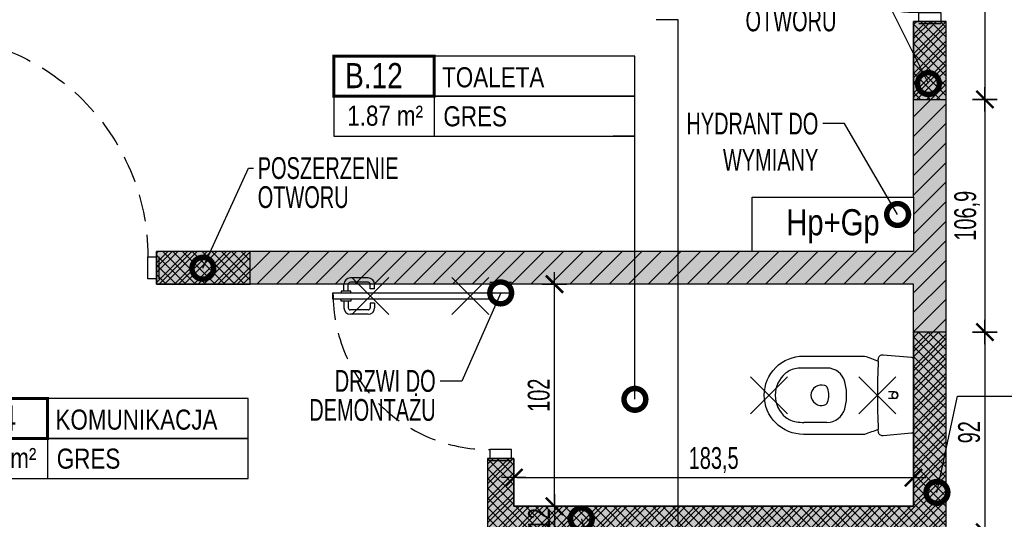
# Model space of a CAD drawing. Header units: millimetres. Extents: x 99331 to 130831, y -7610 to 25890.
# Tile 49 of 101: x 111282 to 111733, y 20921 to 21151. Entities that reach past the tile are written whole.
import ezdxf
from ezdxf import colors
from ezdxf.entities.mleader import LeaderData, LeaderLine
from ezdxf.enums import TextEntityAlignment as Align
from ezdxf.math import Vec2, Vec3

# ---------------------------------------------------------------- set-up
doc = ezdxf.new("R2010")
doc.units = ezdxf.units.MM
doc.set_wipeout_variables(frame=1)
doc.linetypes.add('DASHED', pattern=[0.75, 0.5, -0.25])
doc.layers.get('DEFPOINTS').update_dxf_attribs({"lineweight": 9})
for name, color, linetype in [('_HSA_HATCH_WYPEŁNIENIA_PRZEGRÓD', 205, 'Continuous'), ('_HSA_HYDRANTY', 20, 'Continuous'), ('_HSA_NUMERACJA POMIESZCZEN', 43, 'Continuous'), ('_HSA_SANITARNE', 133, 'Continuous'), ('_HSA_STOLARKA_WEWNĘTRZNA', 132, 'Continuous'), ('_HSA_WYM_50', 141, 'Continuous'), ('_HSA_ŚCIANY_DZIAŁOWE', 6, 'Continuous'), ('_MB_solid', 7, 'Continuous')]:
    doc.layers.add(name, color=color, linetype=linetype)
doc.layers.add('_HSA_WYBURZENIA', color=7, linetype='Continuous', true_color=0xdd0303)
doc.layers.add('_HSA_WYBURZENIA_01', color=7, linetype='Continuous', true_color=0xdd0303)
doc.styles.add('Arial', font='Arial.ttf')
doc.styles.add('ARIAL_50', font='Arial Narrow.ttf', dxfattribs={"width": 0.8, "height": 10})
doc.dimstyles.new('WYM_WEWN_50', dxfattribs={"dimscale": 0.7, "dimtxt": 10, "dimasz": 2, "dimexe": 10, "dimexo": 0, "dimgap": 3, "dimtad": 1, "dimdec": 1, "dimrnd": 1e-05, "dimtxsty": 'ARIAL_50', "dimblk": 'Wym-03', "dimcen": 0, "dimdle": 10, "dimse1": 1, "dimse2": 1, "dimclrt": 256, "dimazin": 2, "dimtfac": 1, "dimtdec": 1, "dimtix": 1, "dimtmove": 2, "dimatfit": 0, "dimfxl": 1, "dimtolj": 1, "dimtzin": 0, "dimarcsym": 0})

# ---------------------------------------------------------------- blocks, each defined once
blk = doc.blocks.new('*U32')
for p, q in [((103.275, 97), (100.175, 97)), ((103.275, 95), (100.175, 95)), ((103.275, 98.25), (104.075, 98.25)), ((103.275, 93.75), (103.275, 98.25)), ((107.8, 98.25), (107, 98.25)), ((107.8, 93.75), (107.8, 98.25)), ((107.8, 97), (110.9, 97)), ((107.8, 95), (110.9, 95)), ((97.175, 85.86), (97.175, 94)), ((99.175, 85.86), (99.175, 94)), ((104.075, 93.75), (103.275, 93.75)), ((107, 93.75), (107.8, 93.75)), ((111.9, 85.86), (111.9, 94)), ((113.9, 85.86), (113.9, 94)), ((102.275, 84.86), (100.175, 84.86)), ((102.275, 82.86), (100.175, 82.86)), ((102.275, 82.86), (102.275, 84.86)), ((108.8, 82.86), (108.8, 84.86)), ((108.8, 84.86), (110.9, 84.86)), ((108.8, 82.86), (110.9, 82.86))]:
    blk.add_line(p, q)
for points in [[(107, 0), (104.075, 0), (104.075, 102), (107, 102)], [(1, 0), (1, -10), (5, -10), (5, 0)], [(107, 0), (107, -10), (111, -10), (111, 0)]]:
    blk.add_lwpolyline(points, close=True)
for points in [[(0, 0), (0, -10)], [(112, 0), (112, -10)]]:
    blk.add_lwpolyline(points)
at = {"linetype": 'DASHED', "ltscale": 25}
blk.add_arc((107, 0), 102, 90, 180, dxfattribs=at)
for centre, radius, start, end in [((100.175, 94), 3, 90, 180), ((100.175, 94), 1, 90, 180), ((110.9, 94), 3, 0, 90), ((110.9, 94), 1, 0, 90), ((100.175, 85.86), 3, 180, 270), ((100.175, 85.86), 1, 180, 270), ((110.9, 85.86), 3, 270, 0), ((110.9, 85.86), 1, 270, 0)]:
    blk.add_arc(centre, radius, start, end)
blk = doc.blocks.new('*U33')
for p, q in [((4.2, 87), (1.1, 87)), ((4.2, 88.25), (5, 88.25)), ((4.2, 83.75), (4.2, 88.25)), ((8.725, 88.25), (7.925, 88.25)), ((8.725, 83.75), (8.725, 88.25)), ((8.725, 87), (11.825, 87)), ((-1.9, 75.86), (-1.9, 84)), ((0.1, 75.86), (0.1, 84)), ((4.2, 85), (1.1, 85)), ((5, 83.75), (4.2, 83.75)), ((7.925, 83.75), (8.725, 83.75)), ((8.725, 85), (11.825, 85)), ((12.825, 75.86), (12.825, 84)), ((14.825, 75.86), (14.825, 84)), ((3.2, 74.86), (1.1, 74.86)), ((3.2, 72.86), (1.1, 72.86)), ((3.2, 72.86), (3.2, 74.86)), ((9.725, 72.86), (9.725, 74.86)), ((9.725, 74.86), (11.825, 74.86)), ((9.725, 72.86), (11.825, 72.86))]:
    blk.add_line(p, q)
for points in [[(5, 0), (7.925, 0), (7.925, 92), (5, 92)], [(1, 0), (1, -10), (5, -10), (5, 0)], [(97, 0), (97, -10), (101, -10), (101, 0)]]:
    blk.add_lwpolyline(points, close=True)
for points in [[(0, 0), (0, -10)], [(102, 0), (102, -10)]]:
    blk.add_lwpolyline(points)
at = {"linetype": 'DASHED', "ltscale": 25}
blk.add_arc((5, 0), 92, 0, 90, dxfattribs=at)
for centre, radius, start, end in [((1.1, 84), 3, 90, 180), ((11.825, 84), 3, 0, 90), ((1.1, 84), 1, 90, 180), ((11.825, 84), 1, 0, 90), ((1.1, 75.86), 3, 180, 270), ((1.1, 75.86), 1, 180, 270), ((11.825, 75.86), 3, 270, 0), ((11.825, 75.86), 1, 270, 0)]:
    blk.add_arc(centre, radius, start, end)
blk = doc.blocks.new('ME-IN')
at = {"ltscale": 0.1}
for p, q in [((-0.015, -0.086), (-0.015, -0.1142)), ((0.015, -0.086), (0.015, -0.1142)), ((-0.125, -0.3973), (-0.125, -0.5032)), ((0.125, -0.3973), (0.125, -0.5032))]:
    blk.add_line(p, q, dxfattribs=at)
blk.add_lwpolyline([(-0.18, -0.225, -0.005595), (-0.1571, -0.1619, -0.000857), (-0.1674, -0.1613, -0.423453), (-0.1862, -0.1396), (-0.1748, -0.0091, -0.388879), (-0.1648, 0), (0, 0), (0.1648, 0, -0.388879), (0.1748, -0.0091), (0.1862, -0.1396, -0.423453), (0.1674, -0.1613, -0.000857), (0.1571, -0.1619, -0.005595), (0.18, -0.225), (0.18, -0.505, -0.414214), (0, -0.685, -0.414214), (-0.18, -0.505)], format="xyb", close=True, dxfattribs=at)
for centre, radius, start, end in [((0, -0.086), 0.015, 90, 180), ((0, -0.086), 0.0135, 90, 270), ((0, -0.086), 0.015, 0, 90), ((0, -0.086), 0.0135, 270, 90), ((0, 2.834), 3, 266.998, 270), ((0, 2.834), 3, 270, 273.002), ((-0.04, -0.3973), 0.085, 104.9552, 180), ((0, -0.547), 0.24, 90, 104.9552), ((0, -0.547), 0.24, 75.0448, 90), ((0.04, -0.3973), 0.085, 0, 75.0448), ((-0.0257, -0.4132), 0.02, 108.7324, 163.0176), ((0, -0.489), 0.1, 90, 108.7324), ((0, -0.489), 0.1, 71.2676, 90), ((0.0257, -0.4132), 0.02, 16.9824, 71.2676), ((0.003, -0.422), 0.05, 163.0176, 266.5602), ((-0.003, -0.422), 0.05, 273.4398, 16.9824), ((0.115, -0.5032), 0.24, 180, 188.2293), ((-0.022, -0.523), 0.1016, 188.2293, 219.2894), ((0.022, -0.523), 0.1016, 320.7106, 351.7707), ((-0.115, -0.5032), 0.24, 351.7707, 0), ((0, -0.505), 0.13, 219.2894, 270), ((0, -0.505), 0.13, 270, 320.7106)]:
    blk.add_arc(centre, radius, start, end, dxfattribs=at)
blk = doc.blocks.new('*U30')
for p, q in [((73.275, 68.25), (74.075, 68.25)), ((73.275, 63.75), (73.275, 68.25)), ((77.8, 68.25), (77, 68.25)), ((77.8, 63.75), (77.8, 68.25)), ((67.175, 55.86), (67.175, 64)), ((69.175, 55.86), (69.175, 64)), ((73.275, 67), (70.175, 67)), ((73.275, 65), (70.175, 65)), ((74.075, 63.75), (73.275, 63.75)), ((77, 63.75), (77.8, 63.75)), ((77.8, 67), (80.9, 67)), ((77.8, 65), (80.9, 65)), ((81.9, 55.86), (81.9, 64)), ((83.9, 55.86), (83.9, 64)), ((72.275, 54.86), (70.175, 54.86)), ((72.275, 52.86), (72.275, 54.86)), ((78.8, 52.86), (78.8, 54.86)), ((78.8, 54.86), (80.9, 54.86)), ((72.275, 52.86), (70.175, 52.86)), ((78.8, 52.86), (80.9, 52.86))]:
    blk.add_line(p, q)
for points in [[(77, 0), (74.075, 0), (74.075, 72), (77, 72)], [(1, 0), (1, -10), (5, -10), (5, 0)], [(77, 0), (77, -10), (81, -10), (81, 0)]]:
    blk.add_lwpolyline(points, close=True)
for points in [[(0, 0), (0, -10)], [(82, 0), (82, -10)]]:
    blk.add_lwpolyline(points)
at = {"linetype": 'DASHED', "ltscale": 25}
blk.add_arc((77, 0), 72, 90, 180, dxfattribs=at)
for centre, radius, start, end in [((70.175, 64), 3, 90, 180), ((70.175, 64), 1, 90, 180), ((80.9, 64), 3, 0, 90), ((80.9, 64), 1, 0, 90), ((70.175, 55.86), 3, 180, 270), ((70.175, 55.86), 1, 180, 270), ((80.9, 55.86), 3, 270, 0), ((80.9, 55.86), 1, 270, 0)]:
    blk.add_arc(centre, radius, start, end)
blk = doc.blocks.new('hydrant+gasnica')
blk.add_wipeout([(0, 25), (74, 25), (74, 0), (0, 0)])
blk.add_lwpolyline([(0, 25), (74, 25), (74, 0), (0, 0), (0, 25)])
at = {"style": 'Arial', "width": 0.8}
blk.add_text('Hp+Gp', height=12, dxfattribs=at).set_placement((37, 7.46), align=Align.CENTER)
blk = doc.blocks.new('A$C6782ac1e')
at = {"linetype": 'Continuous', "ltscale": 400}
for p, q in [((-12.24, 20.65), (12.24, -20.65)), ((20.65, 12.24), (-20.65, -12.24))]:
    blk.add_line(p, q, dxfattribs=at)
blk = doc.blocks.new('_DotSmall')
at = {"color": 0, "linetype": 'ByBlock', "const_width": 0.5}
blk.add_lwpolyline([(-0.0625, 0, 1), (0.0625, 0, 1)], format="xyb", close=True, dxfattribs=at)
blk = doc.blocks.new('Wym-03')
for p, q in [((0, 4), (0, -4)), ((-4, 0), (4, 0))]:
    blk.add_line(p, q)
blk.add_lwpolyline([(-2.83, -2.83, 0.8, 0.8, 0), (2.83, 2.83, 0.05, 0.05, 0)], format="xyseb")
blk = doc.blocks.new('*D220')
at = {"layer": '_HSA_WYBURZENIA_01', "color": 0, "lineweight": -2, "transparency": 16777216}
blk.add_line((111724.55, 21310.61), (111724.55, 21115.41), dxfattribs=at)
at = {"layer": 'DEFPOINTS', "color": 0, "transparency": 16777216}
for p in [(111706.81, 21312.01), (111706.81, 21114.01), (111724.55, 21114.01)]:
    blk.add_point(p, dxfattribs=at)
at = {"layer": '_HSA_WYBURZENIA_01', "color": 0, "lineweight": -2, "transparency": 16777216, "xscale": 1.4, "yscale": 1.4, "zscale": 1.4}
for p, rotation in [((111724.55, 21312.01), 90), ((111724.55, 21114.01), 270)]:
    blk.add_blockref('Wym-03', p, dxfattribs=dict(at, rotation=rotation))
at = {"layer": '_HSA_WYBURZENIA_01', "transparency": 16777216, "insert": (111717.35, 21213.01), "char_height": 10, "attachment_point": 5, "rotation": 90, "style": 'ARIAL_50'}
blk.add_mtext('\\A1;198', dxfattribs=at)
blk = doc.blocks.new('*D221')
at = {"layer": '_HSA_WYBURZENIA_01', "color": 0, "lineweight": -2, "transparency": 16777216}
blk.add_line((111724.55, 21112.61), (111724.55, 21008.54), dxfattribs=at)
at = {"layer": 'DEFPOINTS', "color": 0, "transparency": 16777216}
for p in [(111706.81, 21114.01), (111706.81, 21007.14), (111724.55, 21007.14)]:
    blk.add_point(p, dxfattribs=at)
at = {"layer": '_HSA_WYBURZENIA_01', "color": 0, "lineweight": -2, "transparency": 16777216, "xscale": 1.4, "yscale": 1.4, "zscale": 1.4}
for p, rotation in [((111724.55, 21114.01), 90), ((111724.55, 21007.14), 270)]:
    blk.add_blockref('Wym-03', p, dxfattribs=dict(at, rotation=rotation))
at = {"layer": '_HSA_WYBURZENIA_01', "transparency": 16777216, "insert": (111716.45, 21060.57), "char_height": 10, "attachment_point": 5, "rotation": 90, "style": 'ARIAL_50'}
blk.add_mtext('\\A1;106,9', dxfattribs=at)
blk = doc.blocks.new('*D222')
at = {"layer": '_HSA_WYBURZENIA_01', "color": 0, "lineweight": -2, "transparency": 16777216}
blk.add_line((111724.55, 21005.74), (111724.55, 20916.54), dxfattribs=at)
at = {"layer": 'DEFPOINTS', "color": 0, "transparency": 16777216}
for p in [(111706.81, 21007.14), (111706.81, 20915.14), (111724.55, 20915.14)]:
    blk.add_point(p, dxfattribs=at)
at = {"layer": '_HSA_WYBURZENIA_01', "color": 0, "lineweight": -2, "transparency": 16777216, "xscale": 1.4, "yscale": 1.4, "zscale": 1.4}
for p, rotation in [((111724.55, 21007.14), 90), ((111724.55, 20915.14), 270)]:
    blk.add_blockref('Wym-03', p, dxfattribs=dict(at, rotation=rotation))
at = {"layer": '_HSA_WYBURZENIA_01', "transparency": 16777216, "insert": (111717.35, 20961.14), "char_height": 10, "attachment_point": 5, "rotation": 90, "style": 'ARIAL_50'}
blk.add_mtext('\\A1;92', dxfattribs=at)
blk = doc.blocks.new('*D122')
at = {"layer": '_HSA_WYM_50', "color": 0, "lineweight": -2, "transparency": 16777216}
blk.add_line((111743.13, 21378.48), (111743.13, 20041.28), dxfattribs=at)
at = {"layer": 'DEFPOINTS', "color": 0, "transparency": 16777216}
for p in [(111706.81, 21379.88), (111706.81, 20039.88), (111743.13, 20039.88)]:
    blk.add_point(p, dxfattribs=at)
at = {"layer": '_HSA_WYM_50', "color": 0, "lineweight": -2, "transparency": 16777216, "xscale": 1.4, "yscale": 1.4, "zscale": 1.4}
for p, rotation in [((111743.13, 21379.88), 90), ((111743.13, 20039.88), 270)]:
    blk.add_blockref('Wym-03', p, dxfattribs=dict(at, rotation=rotation))
at = {"layer": '_HSA_WYM_50', "transparency": 16777216, "insert": (111735.92, 20709.88), "char_height": 10, "attachment_point": 5, "rotation": 90, "style": 'ARIAL_50'}
blk.add_mtext('\\A1;1340', dxfattribs=at)
blk = doc.blocks.new('*D140')
at = {"layer": '_HSA_WYM_50', "color": 0, "lineweight": -2, "transparency": 16777216}
blk.add_line((111527.02, 20928.54), (111527.02, 21027.74), dxfattribs=at)
at = {"layer": 'DEFPOINTS', "color": 0, "transparency": 16777216}
for p in [(111508.33, 21029.14), (111527.02, 21029.14), (111508.33, 20927.14)]:
    blk.add_point(p, dxfattribs=at)
at = {"layer": '_HSA_WYM_50', "color": 0, "lineweight": -2, "transparency": 16777216, "xscale": 1.4, "yscale": 1.4, "zscale": 1.4}
for p, rotation in [((111527.02, 21029.14), 90), ((111527.02, 20927.14), 270)]:
    blk.add_blockref('Wym-03', p, dxfattribs=dict(at, rotation=rotation))
at = {"layer": '_HSA_WYM_50', "transparency": 16777216, "insert": (111519.82, 20978.14), "char_height": 10, "attachment_point": 5, "rotation": 90, "style": 'ARIAL_50'}
blk.add_mtext('\\A1;102', dxfattribs=at)
blk = doc.blocks.new('*D141')
at = {"layer": '_HSA_WYM_50', "color": 0, "lineweight": -2, "transparency": 16777216}
for p, q in [((111527.02, 20928.54), (111527.02, 20929.94)), ((111527.02, 20927.14), (111527.02, 20915.14)), ((111527.02, 20913.74), (111527.02, 20912.34))]:
    blk.add_line(p, q, dxfattribs=at)
at = {"layer": 'DEFPOINTS', "color": 0, "transparency": 16777216}
for p in [(111508.33, 20927.14), (111508.33, 20915.14), (111527.02, 20915.14)]:
    blk.add_point(p, dxfattribs=at)
at = {"layer": '_HSA_WYM_50', "color": 0, "lineweight": -2, "transparency": 16777216, "xscale": 1.4, "yscale": 1.4, "zscale": 1.4}
for p, rotation in [((111527.02, 20927.14), 270), ((111527.02, 20915.14), 90)]:
    blk.add_blockref('Wym-03', p, dxfattribs=dict(at, rotation=rotation))
at = {"layer": '_HSA_WYM_50', "transparency": 16777216, "insert": (111519.9, 20921.14), "char_height": 10, "attachment_point": 5, "rotation": 90, "style": 'ARIAL_50'}
blk.add_mtext('\\A1;12', dxfattribs=at)
blk = doc.blocks.new('*D145')
at = {"layer": '_HSA_WYM_50', "color": 0, "lineweight": -2, "transparency": 16777216}
blk.add_line((111509.73, 20940.28), (111690.41, 20940.28), dxfattribs=at)
at = {"layer": 'DEFPOINTS', "color": 0, "transparency": 16777216}
for p in [(111691.81, 20940.28), (111508.33, 20927.14), (111691.81, 20927.14)]:
    blk.add_point(p, dxfattribs=at)
at = {"layer": '_HSA_WYM_50', "color": 0, "lineweight": -2, "transparency": 16777216, "xscale": 1.4, "yscale": 1.4, "zscale": 1.4, "rotation": 180}
blk.add_blockref('Wym-03', (111508.33, 20940.28), dxfattribs=at)
at = {"layer": '_HSA_WYM_50', "color": 0, "lineweight": -2, "transparency": 16777216, "xscale": 1.4, "yscale": 1.4, "zscale": 1.4}
blk.add_blockref('Wym-03', (111691.81, 20940.28), dxfattribs=at)
at = {"layer": '_HSA_WYM_50', "transparency": 16777216, "insert": (111600.07, 20948.38), "char_height": 10, "attachment_point": 5, "style": 'ARIAL_50'}
blk.add_mtext('\\A1;183,5', dxfattribs=at)
blk = doc.blocks.new('*U7')
blk.add_line((1, 0.4), (1, -0.4))
at = {"const_width": 0.03}
blk.add_lwpolyline([(0, 0), (1, 0), (1, 0.4), (0, 0.4)], close=True, dxfattribs=at)
for points in [[(1, 0), (3, 0), (3, 0.4), (1, 0.4)], [(0, -0.4), (3, -0.4), (3, 0), (0, 0)]]:
    blk.add_lwpolyline(points, close=True)
at = {"style": 'Arial', "width": 0.8}
blk.add_attdef('NR', text='', height=0.25, dxfattribs=at).set_placement((0.4, 0.08), align=Align.CENTER)
for tag, p in [('NAZWA', (1.0793, 0.0887)), ('0000', (0.0304, -0.2909)), ('WYK', (1.0922, -0.3007))]:
    blk.add_attdef(tag, p, '', height=0.2, dxfattribs=at)

msp = doc.modelspace()

# ---------------------------------------------------------------- hatches: boundary and pattern name
at = {"layer": '_HSA_HATCH_WYPEŁNIENIA_PRZEGRÓD', "true_color": 0x969696}
h = msp.add_hatch(color=252, dxfattribs=at)
h.paths.add_polyline_path([(110804.33, 21044.14), (110792.33, 21044.14), (110792.33, 21112.41), (110754.33, 21112.41), (110754.33, 21010.53), (110792.33, 21010.53), (110792.33, 21029.14), (110804.33, 21029.14)])
h.paths.add_polyline_path([(111234.39, 21044.14), (110884.33, 21044.14), (110884.33, 21029.14), (110896.33, 21029.14), (110896.33, 21010.81), (110908.33, 21010.81), (110908.33, 21029.14), (110991.33, 21029.14), (110991.33, 20789.14), (111003.33, 20789.14), (111003.33, 20959.1), (111039.39, 20959.1), (111039.39, 21029.14), (111196.33, 21029.14), (111196.33, 21010.81), (111208.33, 21010.81), (111208.33, 21029.14), (111234.39, 21029.14)])
h.paths.add_polyline_path([(111030.86, 21022.64), (111030.86, 21008.64), (111010.86, 21008.64), (111010.86, 21022.64)], flags=16)
h.paths.add_polyline_path([(111030.86, 21001.41), (111030.86, 20987.41), (111010.86, 20987.41), (111010.86, 21001.41)], flags=16)
h.paths.add_polyline_path([(111030.86, 20978.54), (111030.86, 20964.54), (111010.86, 20964.54), (111010.86, 20978.54)], flags=16)
h.paths.add_polyline_path([(110908.33, 20930.81), (110896.33, 20930.81), (110896.33, 20789.14), (110908.33, 20789.14)], flags=17)
h.paths.add_polyline_path([(111706.81, 21149.88), (111691.81, 21149.88), (111691.81, 21044.14), (111344.39, 21044.14), (111344.39, 21029.14), (111691.81, 21029.14), (111691.81, 20927.14), (111508.33, 20927.14), (111508.33, 20949.14), (111496.33, 20949.14), (111496.33, 20896.14), (111508.33, 20896.14), (111508.33, 20915.14), (111691.81, 20915.14), (111691.81, 20813.14), (111497.33, 20813.14), (111497.33, 20801.14), (111691.81, 20801.14), (111691.81, 20541.14), (111419.33, 20541.14), (111419.33, 20529.14), (111691.81, 20529.14), (111691.81, 20052.14), (111706.81, 20052.14)])
h.paths.add_polyline_path([(111419.33, 20813.14), (111407.33, 20813.14), (111407.33, 20789.14), (111419.33, 20789.14)], flags=17)
h.paths.add_polyline_path([(111208.33, 20930.81), (111196.33, 20930.81), (111196.33, 20789.14), (111208.33, 20789.14)], flags=17)
at = {"layer": '_HSA_HATCH_WYPEŁNIENIA_PRZEGRÓD'}
h = msp.add_hatch(dxfattribs=at)
h.set_pattern_fill('ANSI31', color=256, scale=2, style=0)
h.set_pattern_definition([(45, (40000, 0), (-4.49012806, 4.49012806), [])])
h.paths.add_polyline_path([(110804.33, 21044.14), (110792.33, 21044.14), (110792.33, 21029.14), (110804.33, 21029.14)])
h.paths.add_polyline_path([(111039.39, 21029.14), (111196.33, 21029.14), (111196.33, 21010.81), (111208.33, 21010.81), (111208.33, 21029.14), (111234.39, 21029.14), (111234.39, 21044.14), (110884.33, 21044.14), (110884.33, 21029.14), (110896.33, 21029.14), (110896.33, 21010.81), (110908.33, 21010.81), (110908.33, 21029.14), (110991.33, 21029.14), (110991.33, 20789.14), (111003.33, 20789.14), (111003.33, 20959.1), (111039.39, 20959.1)])
h.paths.add_polyline_path([(111030.86, 21022.64), (111030.86, 21008.64), (111010.86, 21008.64), (111010.86, 21022.64)], flags=16)
h.paths.add_polyline_path([(111030.86, 21001.41), (111030.86, 20987.41), (111010.86, 20987.41), (111010.86, 21001.41)], flags=16)
h.paths.add_polyline_path([(111030.86, 20978.54), (111030.86, 20964.54), (111010.86, 20964.54), (111010.86, 20978.54)], flags=16)
h.paths.add_polyline_path([(110908.33, 20930.81), (110896.33, 20930.81), (110896.33, 20789.14), (110908.33, 20789.14)], flags=17)
h.paths.add_polyline_path([(111706.81, 21149.88), (111691.81, 21149.88), (111691.81, 21044.14), (111344.39, 21044.14), (111344.39, 21029.14), (111691.81, 21029.14), (111691.81, 20927.14), (111508.33, 20927.14), (111508.33, 20949.14), (111496.33, 20949.14), (111496.33, 20896.14), (111508.33, 20896.14), (111508.33, 20915.14), (111691.81, 20915.14), (111691.81, 20813.14), (111497.33, 20813.14), (111497.33, 20801.14), (111691.81, 20801.14), (111691.81, 20541.14), (111419.33, 20541.14), (111419.33, 20529.14), (111691.81, 20529.14), (111691.81, 20052.14), (111706.81, 20052.14)])
h.paths.add_polyline_path([(111419.33, 20813.14), (111407.33, 20813.14), (111407.33, 20789.14), (111419.33, 20789.14)], flags=17)
h.paths.add_polyline_path([(111208.33, 20930.81), (111196.33, 20930.81), (111196.33, 20789.14), (111208.33, 20789.14)], flags=17)
at = {"layer": '_HSA_WYBURZENIA'}
h = msp.add_hatch(dxfattribs=at)
h.set_pattern_fill('ANSI37', color=256)
h.paths.add_polyline_path([(111691.81, 21114.01), (111706.81, 21114.01), (111706.81, 21149.88), (111691.81, 21149.88)])
h.paths.add_polyline_path([(111691.81, 21249.88), (111706.81, 21249.88), (111706.81, 21312.01), (111691.81, 21312.01)])
h = msp.add_hatch(dxfattribs=at)
h.set_pattern_fill('ANSI37', color=256)
h.paths.add_polyline_path([(111344.39, 21029.14), (111387.33, 21029.14), (111387.33, 21044.14), (111344.39, 21044.14)])
h = msp.add_hatch(dxfattribs=at)
h.set_pattern_fill('ANSI37', color=256)
h.paths.add_polyline_path([(111706.81, 21007.14), (111691.81, 21007.14), (111691.81, 20927.14), (111508.33, 20927.14), (111508.33, 20949.14), (111496.33, 20949.14), (111496.33, 20896.14), (111508.33, 20896.14), (111508.33, 20915.14), (111706.81, 20915.14)])
at = {"layer": '_MB_solid'}
h = msp.add_hatch(dxfattribs=at)
h.set_pattern_fill('ANGLE', color=256)
h.set_pattern_definition([(0, (0, 0), (0, 6.985), [5.08, -1.905]), (90, (0, 0), (-6.985, 4e-16), [5.08, -1.905])])
h.paths.add_polyline_path([(111886.81, 21379.88), (111706.81, 21379.88), (111706.81, 20039.88), (111886.81, 20039.88)], flags=17)
h.paths.add_polyline_path([(110792.33, 21029.14), (110792.33, 20789.14), (110896.33, 20789.14), (110896.33, 20930.81), (110908.33, 20930.81), (110908.33, 20789.14), (110991.33, 20789.14), (110991.33, 21029.14), (110908.33, 21029.14), (110908.33, 20931.49), (110896.33, 20931.49), (110896.33, 21029.14)], flags=17)
h.paths.add_polyline_path([(111196.33, 21029.14), (111039.39, 21029.14), (111039.39, 20959.1), (111003.33, 20959.1), (111003.33, 20789.14), (111196.33, 20789.14)], flags=17)
h.paths.add_polyline_path([(111496.33, 21029.14), (111208.33, 21029.14), (111208.33, 20789.14), (111407.33, 20789.14), (111407.33, 20813.14), (111496.33, 20813.14)], flags=17)
h.paths.add_polyline_path([(111508.33, 20927.14), (111691.81, 20927.14), (111691.81, 21029.14), (111508.33, 21029.14)], flags=17)
h.paths.add_polyline_path([(111508.33, 20915.14), (111691.81, 20915.14), (111691.81, 20813.14), (111508.33, 20813.14)], flags=17)
h.paths.add_polyline_path([(111419.33, 20541.14), (111691.81, 20541.14), (111691.81, 20801.14), (111419.33, 20801.14)], flags=17)
h.paths.add_polyline_path([(110792.33, 21370.53), (110792.33, 21044.14), (111691.81, 21044.14), (111691.81, 23172.98), (111677.81, 23172.98), (111677.81, 23216.14), (111415.81, 23216.14), (111415.81, 23172.98), (111411.81, 23172.98), (111411.81, 22950.14), (111415.81, 22950.14), (111415.81, 22918.14), (111411.81, 22918.14), (111411.81, 22611.14), (111415.81, 22611.14), (111415.81, 22579.14), (111411.81, 22579.14), (111411.81, 22352.14), (111415.81, 22352.14), (111415.81, 22320.14), (111411.81, 22320.14), (111411.81, 22012.14), (111415.81, 22012.14), (111415.81, 21979.14), (111411.81, 21979.14), (111411.81, 21735.53), (111415.81, 21735.53), (111415.81, 21702.53), (111411.81, 21702.53), (111411.81, 21397.53), (111415.81, 21397.53), (111415.81, 21366.53), (111374.81, 21366.53), (111374.81, 21370.53)], flags=17)
h.paths.add_polyline_path([(111706.81, 21681.88), (112313.81, 21681.88), (112313.81, 21406.25), (112263.81, 21406.25), (112263.81, 21394.88), (111706.81, 21394.88)], flags=17)
h.paths.add_polyline_path([(111901.81, 21127.88), (111901.81, 21297.11), (111934.49, 21297.11), (111934.49, 21379.88), (112263.81, 21379.88), (112263.81, 21370.53), (112313.81, 21370.53), (112313.81, 21127.88)], flags=17)
h.paths.add_polyline_path([(111931.84, 20888.38), (111931.84, 20948.43), (111901.81, 20948.43), (111901.81, 21112.88), (112313.81, 21112.88), (112313.81, 20888.38)], flags=17)
h.paths.add_polyline_path([(111901.81, 20627.88), (111901.81, 20873.38), (112313.81, 20873.38), (112313.81, 20792.64), (112278.81, 20792.64), (112278.81, 20760.64), (112313.81, 20760.64), (112313.81, 20627.88)], flags=17)
h.paths.add_polyline_path([(111901.81, 20612.88), (112313.81, 20612.88), (112313.81, 20392.88), (111931.84, 20392.88), (111931.84, 20455.93), (111901.81, 20455.93)], flags=17)
h.paths.add_polyline_path([(111901.81, 20380.88), (111901.81, 20143.42), (112313.81, 20143.42), (112313.81, 20172.8), (112278.81, 20172.8), (112278.81, 20205.8), (112313.81, 20205.8), (112313.81, 20380.88)], flags=17)
h.paths.add_polyline_path([(112313.81, 20131.42), (111901.81, 20131.42), (111901.81, 19975.26), (111932.81, 19975.26), (111932.81, 19911.42), (112313.81, 19911.42)], flags=17)
h.paths.add_polyline_path([(111706.81, 20024.88), (111886.81, 20024.88), (111886.81, 19911.42), (111706.81, 19911.42)], flags=17)
h.paths.add_polyline_path([(111886.81, 21379.88), (111706.81, 21379.88), (111706.81, 20039.88), (111886.81, 20039.88)], flags=17)
h.paths.add_polyline_path([(110792.33, 21029.14), (110792.33, 20789.14), (110896.33, 20789.14), (110896.33, 20930.81), (110908.33, 20930.81), (110908.33, 20789.14), (110991.33, 20789.14), (110991.33, 21029.14), (110908.33, 21029.14), (110908.33, 20931.49), (110896.33, 20931.49), (110896.33, 21029.14)], flags=17)
h.paths.add_polyline_path([(111196.33, 21029.14), (111039.39, 21029.14), (111039.39, 20959.1), (111003.33, 20959.1), (111003.33, 20789.14), (111196.33, 20789.14)], flags=17)
h.paths.add_polyline_path([(111496.33, 21029.14), (111208.33, 21029.14), (111208.33, 20789.14), (111407.33, 20789.14), (111407.33, 20813.14), (111496.33, 20813.14)], flags=17)
h.paths.add_polyline_path([(111508.33, 20927.14), (111691.81, 20927.14), (111691.81, 21029.14), (111508.33, 21029.14)], flags=17)
h.paths.add_polyline_path([(111508.33, 20915.14), (111691.81, 20915.14), (111691.81, 20813.14), (111508.33, 20813.14)], flags=17)
h.paths.add_polyline_path([(111419.33, 20541.14), (111691.81, 20541.14), (111691.81, 20801.14), (111419.33, 20801.14)], flags=17)
h.paths.add_polyline_path([(110792.33, 21370.53), (110792.33, 21044.14), (111691.81, 21044.14), (111691.81, 23172.98), (111677.81, 23172.98), (111677.81, 23216.14), (111415.81, 23216.14), (111415.81, 23172.98), (111411.81, 23172.98), (111411.81, 22950.14), (111415.81, 22950.14), (111415.81, 22918.14), (111411.81, 22918.14), (111411.81, 22611.14), (111415.81, 22611.14), (111415.81, 22579.14), (111411.81, 22579.14), (111411.81, 22352.14), (111415.81, 22352.14), (111415.81, 22320.14), (111411.81, 22320.14), (111411.81, 22012.14), (111415.81, 22012.14), (111415.81, 21979.14), (111411.81, 21979.14), (111411.81, 21735.53), (111415.81, 21735.53), (111415.81, 21702.53), (111411.81, 21702.53), (111411.81, 21397.53), (111415.81, 21397.53), (111415.81, 21366.53), (111374.81, 21366.53), (111374.81, 21370.53)], flags=17)
h.paths.add_polyline_path([(111706.81, 21681.88), (112313.81, 21681.88), (112313.81, 21406.25), (112263.81, 21406.25), (112263.81, 21394.88), (111706.81, 21394.88)], flags=17)
h.paths.add_polyline_path([(111901.81, 21127.88), (111901.81, 21297.11), (111934.49, 21297.11), (111934.49, 21379.88), (112263.81, 21379.88), (112263.81, 21370.53), (112313.81, 21370.53), (112313.81, 21127.88)], flags=17)
h.paths.add_polyline_path([(111931.84, 20888.38), (111931.84, 20948.43), (111901.81, 20948.43), (111901.81, 21112.88), (112313.81, 21112.88), (112313.81, 20888.38)], flags=17)
h.paths.add_polyline_path([(111901.81, 20627.88), (111901.81, 20873.38), (112313.81, 20873.38), (112313.81, 20792.64), (112278.81, 20792.64), (112278.81, 20760.64), (112313.81, 20760.64), (112313.81, 20627.88)], flags=17)
h.paths.add_polyline_path([(111901.81, 20612.88), (112313.81, 20612.88), (112313.81, 20392.88), (111931.84, 20392.88), (111931.84, 20455.93), (111901.81, 20455.93)], flags=17)
h.paths.add_polyline_path([(111901.81, 20380.88), (111901.81, 20143.42), (112313.81, 20143.42), (112313.81, 20172.8), (112278.81, 20172.8), (112278.81, 20205.8), (112313.81, 20205.8), (112313.81, 20380.88)], flags=17)
h.paths.add_polyline_path([(112313.81, 20131.42), (111901.81, 20131.42), (111901.81, 19975.26), (111932.81, 19975.26), (111932.81, 19911.42), (112313.81, 19911.42)], flags=17)
h.paths.add_polyline_path([(111706.81, 20024.88), (111886.81, 20024.88), (111886.81, 19911.42), (111706.81, 19911.42)], flags=17)

# ---------------------------------------------------------------- linework, layer by layer
at = {"layer": '_HSA_WYBURZENIA'}
for points in [[(111691.81, 21114.01), (111706.81, 21114.01), (111706.81, 21149.88), (111691.81, 21149.88)], [(111344.39, 21029.14), (111387.33, 21029.14), (111387.33, 21044.14), (111344.39, 21044.14)], [(111706.81, 21007.14), (111691.81, 21007.14), (111691.81, 20927.14), (111508.33, 20927.14), (111508.33, 20949.14), (111496.33, 20949.14), (111496.33, 20896.14), (111508.33, 20896.14), (111508.33, 20915.14), (111706.81, 20915.14)]]:
    msp.add_lwpolyline(points, close=True, dxfattribs=at)
at = {"layer": '_HSA_ŚCIANY_DZIAŁOWE'}
for p, q in [((111691.81, 21149.88), (111706.81, 21149.88)), ((111691.81, 21044.14), (111691.81, 21149.88)), ((111706.81, 20052.14), (111706.81, 21149.88)), ((111691.81, 21044.14), (111344.39, 21044.14)), ((111691.81, 21029.14), (111344.39, 21029.14)), ((111691.81, 20927.14), (111691.81, 21029.14)), ((111496.33, 20949.14), (111496.33, 20896.14)), ((111508.33, 20949.14), (111508.33, 20927.14)), ((111508.33, 20927.14), (111691.81, 20927.14))]:
    msp.add_line(p, q, dxfattribs=at)
for points in [[(111344.39, 21029.14), (111344.39, 21044.14)], [(111496.33, 20949.14), (111508.33, 20949.14)]]:
    msp.add_lwpolyline(points, dxfattribs=at)

# ---------------------------------------------------------------- block references
at = {"layer": '_HSA_NUMERACJA POMIESZCZEN'}
ref = msp.add_blockref('*U7', (111425.69, 21115.51), dxfattribs=dict(at, xscale=46.08000000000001, yscale=46.08000000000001, zscale=46.08000000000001))
ref.add_attrib('NR', 'B.12', dxfattribs={"layer": '0', "height": 11.52, "style": 'Arial', "width": 0.8}).set_placement((111444.12, 21119.19), align=Align.CENTER)
ref.add_attrib('NAZWA', 'TOALETA', (111475.42, 21119.59), dxfattribs={"layer": '0', "height": 9.216, "style": 'Arial', "width": 0.8})
ref.add_attrib('POW', '1.87', dxfattribs={"layer": '0', "height": 9.216, "style": 'Arial', "width": 0.8}).set_placement((111451.94, 21101.95), align=Align.RIGHT)
ref.add_attrib('M2', 'm²', dxfattribs={"layer": '0', "height": 9.216, "style": 'Arial', "width": 0.8}).set_placement((111466.69, 21101.95), align=Align.RIGHT)
ref.add_attrib('WYK', 'GRES', (111476.02, 21101.65), dxfattribs={"layer": '0', "height": 9.216, "style": 'Arial', "width": 0.8})
ref = msp.add_blockref('*U7', (111248.22, 20958.25), dxfattribs=dict(at, xscale=46.08000000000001, yscale=46.08000000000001, zscale=46.08000000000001))
ref.add_attrib('NR', 'B.14', dxfattribs={"layer": '0', "height": 11.52, "style": 'Arial', "width": 0.8}).set_placement((111266.65, 20961.94), align=Align.CENTER)
ref.add_attrib('NAZWA', 'KOMUNIKACJA', (111297.95, 20962.34), dxfattribs={"layer": '0', "height": 9.216, "style": 'Arial', "width": 0.8})
ref.add_attrib('POW', '6.70', dxfattribs={"layer": '0', "height": 9.216, "style": 'Arial', "width": 0.8}).set_placement((111274.47, 20944.69), align=Align.RIGHT)
ref.add_attrib('M2', 'm²', dxfattribs={"layer": '0', "height": 9.216, "style": 'Arial', "width": 0.8}).set_placement((111289.21, 20944.69), align=Align.RIGHT)
ref.add_attrib('WYK', 'GRES', (111298.55, 20944.4), dxfattribs={"layer": '0', "height": 9.216, "style": 'Arial', "width": 0.8})
at = {"layer": '_HSA_SANITARNE', "xscale": 100, "yscale": 100, "zscale": 100, "rotation": 269.9999999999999}
msp.add_blockref('ME-IN', (111691.81, 20978.14), dxfattribs=at)
at = {"layer": '_HSA_STOLARKA_WEWNĘTRZNA', "xscale": -1, "rotation": 90}
msp.add_blockref('*U33', (111694.31, 21250.88), dxfattribs=at)
at = {"layer": '_HSA_STOLARKA_WEWNĘTRZNA', "xscale": -1}
msp.add_blockref('*U32', (111345.39, 21041.64), dxfattribs=at)
at = {"layer": '_HSA_STOLARKA_WEWNĘTRZNA', "rotation": 90.00000000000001}
msp.add_blockref('*U30', (111497.33, 20948.14), dxfattribs=at)
at = {"layer": '_HSA_WYBURZENIA', "xscale": -0.5, "yscale": 0.5, "zscale": 0.5, "rotation": 345.659572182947}
for p in [(111442.49, 21023.68), (111488.36, 21023.68), (111625.45, 20978.14), (111675.21, 20978.14)]:
    msp.add_blockref('A$C6782ac1e', p, dxfattribs=at)

# ---------------------------------------------------------------- dimensions: what is measured, and where the dimension line sits
at = {"layer": '_HSA_WYBURZENIA_01'}
for base, p1, p2, picture, middle in [((111724.55, 21114.01), (111706.81, 21312.01), (111706.81, 21114.01), '*D220', (111717.35, 21213.01)), ((111724.55, 21007.14), (111706.81, 21114.01), (111706.81, 21007.14), '*D221', (111716.45, 21060.57)), ((111724.55, 20915.14), (111706.81, 21007.14), (111706.81, 20915.14), '*D222', (111717.35, 20961.14))]:
    dim = msp.add_linear_dim(base=base, p1=p1, p2=p2, angle=90, dimstyle='WYM_WEWN_50', dxfattribs=at)
    dim.commit()
    dim.dimension.update_dxf_attribs({"geometry": picture, "text_midpoint": middle})
at = {"layer": '_HSA_WYM_50'}
for p1, p2, distance, picture, middle in [((111706.81, 21379.88), (111706.81, 20039.88), 36.32, '*D122', (111735.92, 20709.88)), ((111508.33, 20927.14), (111508.33, 21029.14), -18.7, '*D140', (111519.82, 20978.14)), ((111508.33, 20927.14), (111691.81, 20927.14), 13.14, '*D145', (111600.07, 20948.38))]:
    dim = msp.add_aligned_dim(p1=p1, p2=p2, distance=distance, dimstyle='WYM_WEWN_50', dxfattribs=at)
    dim.commit()
    dim.dimension.update_dxf_attribs({"geometry": picture, "text_midpoint": middle})
dim = msp.add_linear_dim(base=(111527.02, 20915.14), p1=(111508.33, 20927.14), p2=(111508.33, 20915.14), angle=270, dimstyle='WYM_WEWN_50', dxfattribs=at)
dim.commit()
dim.dimension.update_dxf_attribs({"geometry": '*D141', "text_midpoint": (111519.9, 20921.14)})

# ---------------------------------------------------------------- leaders
at = {"layer": '_HSA_NUMERACJA POMIESZCZEN'}
ml = msp.add_multileader_mtext('Standard', dxfattribs=at)
ml.set_content(' ', color=256, style='ARIAL_50')
ml.set_leader_properties()
ml.set_arrow_properties(name='DOTSMALL')
ml.build(insert=Vec2(0, 0))
ml.multileader.update_dxf_attribs({"dogleg_length": 10, "arrow_head_size": 20})
ctx = ml.context
ctx.base_point, ctx.char_height, ctx.arrow_head_size, ctx.plane_origin, ctx.plane_x_axis, ctx.plane_y_axis = Vec3(111573.74, 21150.65), 10, 20, Vec3(110855.87, 20260.56), Vec3(-1, 0), Vec3(0, -1)
notes = []
notes.append((ctx, [(0, (1, 1, 0), (111583.74, 21150.65), (-1, 0), 10, [(0, [(111583.74, 20864.14)], 0, [])])]))
ctx.mtext.insert, ctx.mtext.text_direction, ctx.mtext.rotation, ctx.mtext.width = Vec3(111571.74, 21145.65), Vec3(-1, 0), -3.141593, 20
ml = msp.add_multileader_mtext('Standard', dxfattribs=at)
ml.set_content(' ', color=256, style='ARIAL_50')
ml.set_leader_properties()
ml.set_arrow_properties(name='DOTSMALL')
ml.build(insert=Vec2(0, 0))
ml.multileader.update_dxf_attribs({"dogleg_length": 10, "arrow_head_size": 20})
ctx = ml.context
ctx.base_point, ctx.char_height, ctx.arrow_head_size, ctx.plane_origin, ctx.plane_x_axis, ctx.plane_y_axis = Vec3(111553.93, 21097.07), 10, 20, Vec3(110836.07, 20206.98), Vec3(-1, 0), Vec3(0, -1)
notes.append((ctx, [(0, (1, 1, 0), (111563.93, 21097.07), (-1, 0), 10, [(0, [(111563.93, 20976.26)], 0, [])])]))
ctx.mtext.insert, ctx.mtext.text_direction, ctx.mtext.rotation, ctx.mtext.width = Vec3(111551.93, 21092.07), Vec3(-1, 0), -3.141593, 20
at = {"layer": '_HSA_WYBURZENIA_01'}
ml = msp.add_multileader_mtext('Standard', dxfattribs=at)
ml.set_content('POSZERZENIE\\POTWORU', color=256, style='ARIAL_50')
ml.set_leader_properties()
ml.set_arrow_properties(name='DOTSMALL')
ml.build(insert=Vec2(0, 0))
ml.multileader.update_dxf_attribs({"dogleg_length": 10, "arrow_head_size": 20})
ctx = ml.context
ctx.base_point, ctx.char_height, ctx.arrow_head_size, ctx.plane_origin = Vec3(111590.96, 21163.56), 10, 20, Vec3(111835.38, 21969.92)
ctx.text_align_type = 2
notes.append((ctx, [(1, (1, 1, 0), (111677.65, 21163.56), (-1, 0), 19.23, [(2, [(111698.64, 21121.31)], 0, [])])]))
ctx.mtext.insert, ctx.mtext.rotation, ctx.mtext.width, ctx.mtext.defined_height, ctx.mtext.alignment, ctx.mtext.line_spacing_factor = Vec3(111656.42, 21168.65), -6.283185, 328.258, 80.6, 3, 0.8
ml = msp.add_multileader_mtext('Standard', dxfattribs=at)
ml.set_content('DRZWI DO\\PDEMONTAŻU', color=256, style='ARIAL_50')
ml.set_leader_properties()
ml.set_arrow_properties(name='DOTSMALL')
ml.build(insert=Vec2(0, 0))
ml.multileader.update_dxf_attribs({"dogleg_length": 10, "arrow_head_size": 20})
ctx = ml.context
ctx.base_point, ctx.char_height, ctx.arrow_head_size, ctx.plane_origin = Vec3(111413.88, 20984.63), 10, 20, Vec3(111642.2, 21707.19)
ctx.text_align_type = 2
notes.append((ctx, [(1, (1, 1, 0), (111484.48, 20984.63), (-1, 0), 10, [(2, [(111502.33, 21025.14)], 0, [])])]))
ctx.mtext.insert, ctx.mtext.rotation, ctx.mtext.width, ctx.mtext.defined_height, ctx.mtext.alignment, ctx.mtext.line_spacing_factor = Vec3(111472.48, 20989.72), -6.283185, 328.258, 80.6, 3, 0.8
ml = msp.add_multileader_mtext('Standard', dxfattribs=at)
ml.set_content('OTWÓR 92x206cm\\PDO WYKONANIA', color=256, style='ARIAL_50')
ml.set_leader_properties()
ml.set_arrow_properties(name='DOTSMALL')
ml.build(insert=Vec2(0, 0))
ml.multileader.update_dxf_attribs({"dogleg_length": 10, "arrow_head_size": 20})
ctx = ml.context
ctx.base_point, ctx.char_height, ctx.arrow_head_size, ctx.plane_origin = Vec3(111760.02, 20977.67), 10, 20, Vec3(112042.89, 21795.16)
notes.append((ctx, [(0, (1, 1, 0), (111711.97, 20977.67), (1, 0), 48.05, [(2, [(111702.56, 20933.5)], 0, [])])]))
ctx.mtext.insert, ctx.mtext.rotation, ctx.mtext.width, ctx.mtext.defined_height, ctx.mtext.line_spacing_factor = Vec3(111762.02, 20982.76), -6.283185, 239.0298, 80.57, 0.8
ml = msp.add_multileader_mtext('Standard', dxfattribs=at)
ml.set_content('ŚCIANA DO WYBURZENIA\\PDO PEŁNEJ WYSOKOŚCI', color=256, style='ARIAL_50')
ml.set_leader_properties()
ml.set_arrow_properties(name='DOTSMALL')
ml.build(insert=Vec2(0, 0))
ml.multileader.update_dxf_attribs({"dogleg_length": 10, "arrow_head_size": 20})
ctx = ml.context
ctx.base_point, ctx.char_height, ctx.arrow_head_size, ctx.plane_origin = Vec3(111569.64, 20839.34), 10, 20, Vec3(111852.45, 21568.34)
notes.append((ctx, [(0, (1, 1, 0), (111559.64, 20839.34), (1, 0), 10, [(2, [(111539.34, 20921.31)], 0, [])])]))
ctx.mtext.insert, ctx.mtext.rotation, ctx.mtext.width, ctx.mtext.defined_height, ctx.mtext.line_spacing_factor = Vec3(111571.64, 20844.42), -6.283185, 328.258, 80.6, 0.8
for ctx, leaders in notes:
    for number, flags, end, landing, length, lines in leaders:
        leader = LeaderData()
        leader.index, (leader.has_last_leader_line, leader.has_dogleg_vector, leader.attachment_direction) = number, flags
        leader.last_leader_point, leader.dogleg_vector, leader.dogleg_length = Vec3(end), Vec3(landing), length
        for number, points, colour, breaks in lines:
            line = LeaderLine()
            line.index, line.vertices, line.color, line.breaks = number, Vec3.list(points), colors.encode_raw_color(colour), breaks
            leader.lines.append(line)
        ctx.leaders.append(leader)

# ---------------------------------------------------------------- next in the draw order: block references
at = {"layer": '_HSA_HYDRANTY'}
msp.add_blockref('hydrant+gasnica', (111617.81, 21044.14), dxfattribs=at)

# ---------------------------------------------------------------- next in the draw order: leaders
at = {"layer": '_HSA_WYBURZENIA_01'}
ml = msp.add_multileader_mtext('Standard', dxfattribs=at)
ml.set_content('HYDRANT DO \\PWYMIANY', color=256, style='ARIAL_50')
ml.set_leader_properties()
ml.set_arrow_properties(name='DOTSMALL')
ml.build(insert=Vec2(0, 0))
ml.multileader.update_dxf_attribs({"dogleg_length": 10, "arrow_head_size": 20})
ctx = ml.context
ctx.base_point, ctx.char_height, ctx.arrow_head_size, ctx.plane_origin = Vec3(111586.64, 21102.91), 10, 20, Vec3(111823.46, 21831.91)
ctx.text_align_type = 2
notes = []
notes.append((ctx, [(1, (1, 1, 0), (111660.12, 21102.91), (-1, 0), 10, [(2, [(111684.51, 21061.16)], 0, [])])]))
ctx.mtext.insert, ctx.mtext.rotation, ctx.mtext.width, ctx.mtext.defined_height, ctx.mtext.alignment = Vec3(111648.12, 21107.91), -6.283185, 328.258, 80.6, 3
ml = msp.add_multileader_mtext('Standard', dxfattribs=at)
ml.set_content('POSZERZENIE\\POTWORU', color=256, style='ARIAL_50')
ml.set_leader_properties()
ml.set_arrow_properties(name='DOTSMALL')
ml.build(insert=Vec2(0, 0))
ml.multileader.update_dxf_attribs({"dogleg_length": 10, "arrow_head_size": 20})
ctx = ml.context
ctx.base_point, ctx.char_height, ctx.arrow_head_size, ctx.plane_origin = Vec3(111388.79, 21082.4), 10, 20, Vec3(111228.86, 21804.96)
notes.append((ctx, [(1, (1, 1, 0), (111386.59, 21082.4), (1, 0), 2.2, [(2, [(111365.6, 21036.46)], 0, [])])]))
ctx.mtext.insert, ctx.mtext.rotation, ctx.mtext.width, ctx.mtext.defined_height, ctx.mtext.line_spacing_factor = Vec3(111390.79, 21087.49), -6.283185, 328.258, 80.6, 0.8
for ctx, leaders in notes:
    for number, flags, end, landing, length, lines in leaders:
        leader = LeaderData()
        leader.index, (leader.has_last_leader_line, leader.has_dogleg_vector, leader.attachment_direction) = number, flags
        leader.last_leader_point, leader.dogleg_vector, leader.dogleg_length = Vec3(end), Vec3(landing), length
        for number, points, colour, breaks in lines:
            line = LeaderLine()
            line.index, line.vertices, line.color, line.breaks = number, Vec3.list(points), colors.encode_raw_color(colour), breaks
            leader.lines.append(line)
        ctx.leaders.append(leader)

doc.saveas('drawing.dxf')
